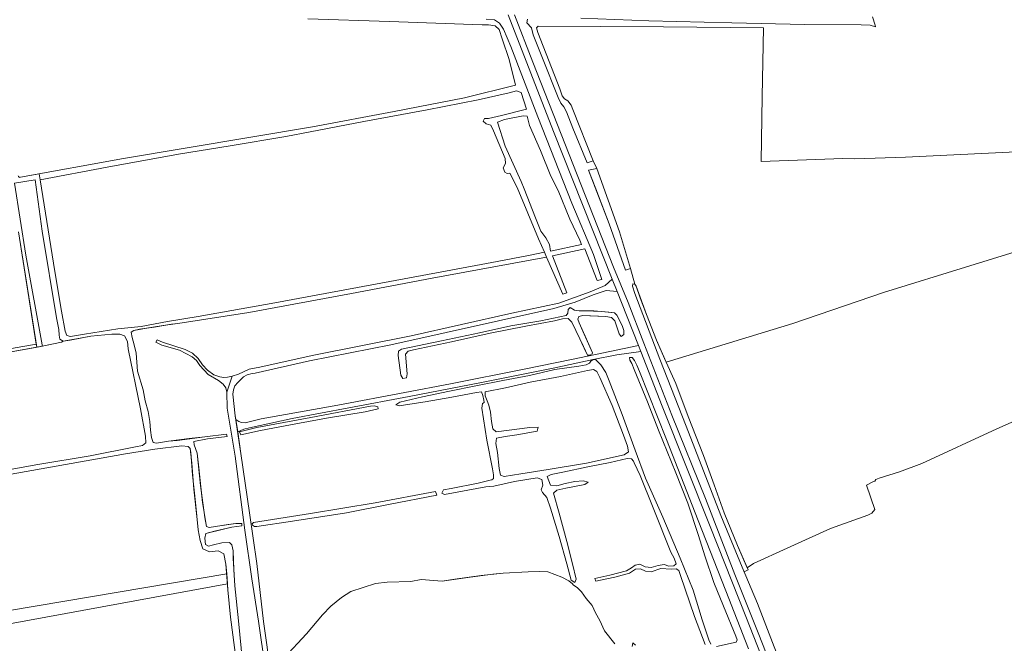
# Model space of a CAD drawing. Header units: metres. Extents: x 209813 to 223847, y 571801 to 587119.
# Tile 254 of 256: x 222918 to 223340, y 573805 to 574073. Entities that reach past the tile are written whole.
import ezdxf

# ---------------------------------------------------------------- set-up
doc = ezdxf.new("R2010")
doc.units = ezdxf.units.M
for name, color, linetype, lineweight in [('B-RO-GR-BOS_GEMENGD-GV', 8, 'Continuous', 0), ('B-RO-GR-GRAS-GV', 8, 'Continuous', 0), ('B-RO-GR-HOUTWAL-GV', 8, 'Continuous', 0), ('B-RO-OG-WATER_GREPPEL-GV', 8, 'Continuous', 0), ('B-RO-VH-ONVERHARD-GV', 8, 'Continuous', 0)]:
    doc.layers.add(name, color=color, linetype=linetype, lineweight=lineweight)

msp = doc.modelspace()

# ---------------------------------------------------------------- linework, layer by layer
at = {"layer": 'B-RO-GR-BOS_GEMENGD-GV', "flags": 128}
for points in [[(223023.24, 573794.499), (223020.478, 573814.337), (223017.571, 573832.525), (223014.607, 573853.485), (223010.41, 573885.197), (223007.03, 573905.822), (223006.797, 573912.696), (223006.33, 573914.538), (223005.242, 573916.125), (223003.313, 573917.684), (222998.754, 573920.342), (222995.236, 573924.087), (222993.843, 573926.291), (222991.959, 573927.904), (222986.496, 573930.677), (222978.958, 573932.814), (222977.191, 573933.694), (222976.399, 573934.216), (222976.908, 573935.156), (222979.279, 573934.183), (222988.991, 573931.055), (222992.114, 573929.456), (222994.509, 573927.146), (222996.394, 573924.441), (222998.542, 573922.108), (223001.205, 573920.12), (223003.818, 573919.219), (223005.531, 573918.929), (223007.105, 573919.074), (223009.149, 573919.509), (223011.791, 573920.446), (223016.361, 573922.552), (223020.993, 573923.423), (223043.509, 573928.365), (223085.991, 573936.823), (223129.046, 573946.624), (223149.348, 573950.817), (223162.789, 573955.716), (223169.097, 573958.423), (223172.179, 573961.204), (223146.97, 574024.537), (223127.485, 574074.641)], [(223130.295, 574074.576), (223138.088, 574054.326), (223172.775, 573966.362), (223179.018, 573951.187), (223185.794, 573933.671), (223197.804, 573902.775), (223212.148, 573866.984), (223224.853, 573834.465), (223234.846, 573809.337), (223252.44, 573764.616)], [(223158.695, 574073.165), (223187.893, 574072.09), (223223.544, 574071.18), (223254.899, 574070.453), (223279.035, 574070.36), (223282.843, 574070.186), (223285.197, 574069.498), (223285.054, 574070.254), (223283.898, 574073.785)], [(223118.132, 574072.806), (223121.643, 574072.442), (223123.767, 574071.129), (223125.57, 574068.455), (223128.744, 574061.062), (223140.255, 574030.829), (223154.855, 573993.792), (223164.087, 573971.716), (223167.683, 573960.992), (223165.722, 573960.641), (223160.424, 573974.233), (223146.584, 573971.188), (223152.7, 573955.27), (223150.946, 573954.781), (223144.003, 573970.619), (223094.892, 573961.671), (223060.36, 573955.034), (223016.222, 573946.928), (222985.734, 573942.165), (222983.137, 573941.878), (222975.611, 573940.643), (222969.35, 573939.672), (222966.864, 573939.196), (222965.737, 573938.497), (222966.204, 573936.109), (222967.137, 573932.97), (222967.86, 573929.415), (222968.514, 573921.736), (222970.936, 573913.723), (222971.82, 573908.943), (222973.081, 573904.395), (222973.817, 573900.147), (222974.066, 573896.35), (222974.498, 573893.264), (222975.193, 573891.096), (222976.66, 573890.784), (222981.79, 573891.651), (222990.716, 573892.767), (222997.437, 573893.582), (223006.753, 573894.656), (223007.004, 573893.665), (222998.516, 573892.639), (222992.667, 573891.507), (222992.748, 573890.076), (222994.071, 573886.477), (222995.588, 573872.626), (222997.339, 573858.946), (222998.049, 573854.993), (222999.279, 573854.56), (223007.436, 573855.953), (223010.629, 573856.295), (223013.205, 573856.333), (223013.246, 573855.345), (223009.029, 573854.809), (223001.503, 573853.028), (222997.877, 573852.001), (222997.368, 573849.97), (222997.71, 573847.322), (222998.968, 573846.594), (223001.042, 573847.231), (223004.741, 573848.016), (223007.947, 573848.211), (223009.035, 573847.17), (223009.515, 573844.634), (223009.866, 573836.481), (223010.247, 573829.621), (223011.833, 573814.487), (223014.078, 573791.08)], [(223249.125, 573784.006), (223234.484, 573821.953), (223227.946, 573837.526), (223218.809, 573859.806), (223203.985, 573898.133), (223192.566, 573926.9), (223181.896, 573955.092), (223180.869, 573958.172), (223180.976, 573959.174), (223181.875, 573959.108), (223179.994, 573965.729), (223177.831, 573965.088), (223170.9, 573984.968), (223162.079, 574008.012), (223165.609, 574008.626), (223164.015, 574011.98), (223161.456, 574011.055), (223155.305, 574025.934), (223152.515, 574033.026), (223151.386, 574035.199), (223150.145, 574036.69), (223149.022, 574039.155), (223142.326, 574056.098), (223138.323, 574066.049), (223137.601, 574068.995), (223135.592, 574071.185), (223135.821, 574072.842)], [(223362.637, 573978.333), (223288.654, 573955.535), (223249.686, 573942.147), (223195.351, 573925.622), (223199.529, 573916.427), (223204.8, 573902.226), (223211.396, 573885.468), (223215.919, 573872.935), (223220.199, 573860.876), (223225.953, 573846.818), (223230.113, 573837.29), (223232.856, 573839.167), (223247.189, 573845.69), (223265.806, 573854.193), (223281.854, 573859.881), (223283.562, 573860.733), (223284.902, 573862.344), (223281.321, 573872.731), (223284.342, 573874.338), (223284.83, 573874.491), (223285.357, 573875.234), (223286.792, 573875.812), (223295.521, 573878.547), (223304.973, 573882.043), (223337.196, 573896.902), (223373.478, 573912.929)], [(223246.816, 573772.385), (223229.742, 573815.764), (223214.188, 573855.017), (223193.677, 573906.663), (223184.424, 573930.192), (223174.143, 573928.733), (223163.997, 573926.709), (223147.616, 573923.176), (223115.365, 573916.746), (223085.005, 573910.788), (223059.108, 573905.933), (223034.826, 573901.326), (223016.488, 573897.362), (223014.158, 573896.801), (223011.486, 573895.681), (223012.882, 573886.366), (223016.507, 573860.902), (223019.641, 573839.164), (223022.522, 573814.227), (223025.697, 573792.045)], [(223212.09, 573804.323), (223207.509, 573816.404), (223201.525, 573834.062), (223200.79, 573836.128), (223199.685, 573836.82), (223197.516, 573836.671), (223193.02, 573837.003), (223188.884, 573835.582), (223186.532, 573835.812), (223184.353, 573836.853), (223182.135, 573836.699), (223179.663, 573834.984), (223173.317, 573833.311), (223167.142, 573831.951), (223165.197, 573831.525), (223164.744, 573832.674), (223171.206, 573834.159), (223178.275, 573836.048), (223180.439, 573837.337), (223182.021, 573838.475), (223184.02, 573838.856), (223186.262, 573837.673), (223188.865, 573837.415), (223191.91, 573838.29), (223194.5, 573838.726), (223196.544, 573838.07), (223198.664, 573838.215), (223199.585, 573838.993), (223198.76, 573841.497), (223197.34, 573843.997), (223189.695, 573862.99), (223184.197, 573876.971), (223181.621, 573882.341), (223181.352, 573883.11), (223180.421, 573884.066), (223178.672, 573884.204), (223171.343, 573882.44), (223161.791, 573880.572), (223150.987, 573878.292), (223146.01, 573877.389), (223144.213, 573876.431), (223145.692, 573872.746), (223148.487, 573872.556), (223152.069, 573873.529), (223156.214, 573874.306), (223159.756, 573874.631), (223161.841, 573874.078), (223160.401, 573873.004), (223152.312, 573871.419), (223148.417, 573870.615), (223146.991, 573869.393), (223149.476, 573860.691), (223152.768, 573848.591), (223155.132, 573839.035), (223156.734, 573832.386), (223156.118, 573830.99), (223154.583, 573832.04), (223152.65, 573839.056), (223149.398, 573850.713), (223145.703, 573862.876), (223144.188, 573867.499), (223142.259, 573869.604), (223141.703, 573870.793), (223142.467, 573872.748), (223141.946, 573875.181), (223139.991, 573875.944), (223130.22, 573874.304), (223121.415, 573872.406), (223117.98, 573871.992), (223100.173, 573868.722), (223099.023, 573869.361), (223099.836, 573870.775), (223103.06, 573871.318), (223114.611, 573873.568), (223119.794, 573874.936), (223120.527, 573875.053), (223121.314, 573875.671), (223121.268, 573877.254), (223120.783, 573879.839), (223118.322, 573892.065), (223116.174, 573905.758), (223116.58, 573907.829), (223117.286, 573908.241), (223117.146, 573909.22), (223116.666, 573911.21), (223116.124, 573912.797), (223114.013, 573912.554), (223103.437, 573910.493), (223091.958, 573908.548), (223083.546, 573907.231), (223080.903, 573906.84), (223079.373, 573907.295), (223081.107, 573908.396), (223090.824, 573910.627), (223102.353, 573913.122), (223113.604, 573915.394), (223125.253, 573917.653), (223136.755, 573919.898), (223147.585, 573922.429), (223157.822, 573923.863), (223160.943, 573924.447), (223162.374, 573925.074), (223162.986, 573925.974), (223163.965, 573926.659), (223165.119, 573926.517), (223167.294, 573924.434), (223169.488, 573921.064), (223170.895, 573917.621), (223176.448, 573903.049), (223182.019, 573887.735), (223186.488, 573875.792), (223193.974, 573859.066), (223201.399, 573841.392), (223206.87, 573827.706), (223210.718, 573814.962), (223213.631, 573806.449), (223214.5, 573804.544)], [(223216.97, 573803.58), (223225.44, 573805.348), (223225.738, 573806.418), (223225.201, 573807.956), (223220.002, 573820.824), (223215.799, 573830.955), (223211.962, 573842.509), (223209.227, 573851.238), (223204.641, 573865.005), (223199.519, 573878.128), (223192.085, 573896.446), (223187.299, 573908.608), (223181.67, 573922.379), (223180.635, 573925.013), (223179.816, 573926.376), (223179.663, 573927.503), (223180.696, 573927.598), (223181.806, 573926.311), (223182.783, 573924.317), (223183.831, 573921.535), (223195.433, 573892.388), (223209.137, 573857.629), (223220.883, 573827.453), (223230.603, 573802.597)], [(223031.386, 573798.718), (223040.967, 573808.923), (223047.848, 573817.194), (223051.437, 573820.797), (223056.001, 573824.589), (223060.037, 573827.092), (223070.58, 573830.589), (223075.688, 573831.156), (223085.733, 573831.432), (223090.272, 573832.245), (223099.267, 573831.532), (223110.277, 573833.187), (223121.014, 573834.568), (223125.393, 573834.969), (223136.149, 573835.608), (223140.845, 573835.791), (223144.584, 573835.588), (223150.548, 573833.307), (223153.617, 573831.753), (223155.13, 573830.403), (223155.47, 573829.938), (223157.273, 573828.665), (223159.064, 573826.994), (223161.061, 573824.151), (223163.518, 573821.152), (223164.959, 573817.954), (223166.904, 573814.66), (223168.849, 573810.215), (223173.317, 573804.638)], [(223180.711, 573803.53), (223181.068, 573805.051), (223182.24, 573804.166)]]:
    msp.add_lwpolyline(points, dxfattribs=at)
for points in [[(223143.089, 573972.704), (223140.573, 573978.443), (223131.439, 574000.516), (223128.241, 574006.737), (223127.065, 574006.565), (223126.098, 574007.073), (223125.453, 574009.041), (223126.369, 574010.879), (223126.315, 574013.03), (223121.275, 574024.858), (223120.052, 574027.228), (223118.11, 574027.853), (223116.764, 574028.955), (223117.374, 574030.116), (223119.036, 574030.18), (223124.729, 574031.434), (223135.436, 574034.151), (223133.137, 574041.331), (223131.099, 574042.056), (223127.954, 574041.142), (223114.7, 574038.085), (223092.726, 574033.933), (223065.653, 574028.906), (223042.598, 574024.384), (223032.2, 574022.443), (223008.275, 574018.427), (222986.115, 574014.767), (222955.514, 574009.224), (222926.694, 574003.759), (222933.058, 573964.526), (222935.922, 573947.512), (222937.524, 573938.887), (222938.192, 573937.013), (222939.767, 573936.612), (222945.782, 573937.56), (222960.007, 573939.857), (222970.078, 573940.929), (222981.397, 573943.009), (222994.588, 573945.115), (223027.444, 573951.003), (223100.717, 573964.584), (223122.788, 573968.734), (223136.229, 573971.396)], [(223134.383, 574000), (223139.29, 573987.557), (223141.618, 573981.842), (223143.71, 573978.966), (223145.312, 573976.002), (223145.648, 573973.259), (223158.994, 573976.021), (223158.348, 573977.891), (223153.935, 573986.872), (223149.004, 573999.284), (223145.804, 574005.407), (223141.433, 574016.44), (223136.76, 574027.088), (223135.67, 574031.215), (223133.914, 574031.347), (223125.964, 574029.65), (223123.012, 574028.635), (223126.323, 574018.307), (223133.152, 574003.12)], [(222936.575, 573934.633), (222935.215, 573935.401), (222934.905, 573937.159), (222934.733, 573939.574), (222933.74, 573944.598), (222927.539, 573981.846), (222924.588, 574003.797), (222915.664, 574002.331), (222920.603, 573971.499), (222927.544, 573932.944), (222927.654, 573932.482), (222935.858, 573934.149)], [(223183.435, 573932.706), (223176.183, 573951.146), (223174.303, 573955.869), (223169.545, 573956.362), (223164.035, 573954.518), (223156.25, 573951.254), (223147.172, 573948.584), (223077.21, 573933.042), (223042.33, 573926.074), (223018.992, 573920.908), (223017.668, 573920.737), (223015.544, 573920.096), (223014.033, 573919.263), (223011.521, 573916.899), (223010.319, 573915.4), (223009.627, 573913.749), (223009.41, 573911.794), (223010.455, 573902.564), (223010.692, 573900.985), (223011.947, 573900.143), (223013.099, 573899.682), (223014.631, 573899.545), (223021.534, 573901.298), (223054.385, 573907.137), (223083.157, 573912.553), (223102.753, 573916.334), (223134.427, 573922.562), (223154.738, 573926.656), (223165.055, 573928.843)], [(223163.744, 573929.509), (223163.538, 573929.15), (223162.595, 573928.617), (223161.562, 573928.522), (223159.931, 573932.242), (223156.616, 573939.181), (223154.905, 573942.695), (223153.32, 573944.286), (223150.905, 573944.114), (223147.453, 573943.351), (223135.115, 573941.029), (223119.812, 573938.039), (223103.24, 573934.287), (223086.886, 573930.853), (223084.601, 573930.346), (223083.439, 573928.95), (223084.157, 573920.582), (223083.921, 573918.824), (223082.414, 573918.488), (223081.537, 573919.945), (223080.358, 573928.469), (223080.437, 573930.311), (223081.805, 573931.082), (223098.977, 573934.789), (223115.286, 573938.17), (223128.75, 573941.19), (223141.5, 573943.351), (223152.501, 573945.649), (223153.162, 573946.553), (223153.313, 573948.155), (223154.18, 573948.978), (223155.961, 573947.951), (223157.974, 573947.639), (223164.333, 573947.528), (223170.676, 573947.068), (223173.136, 573946.748), (223174.219, 573945.756), (223176.41, 573941.343), (223177.212, 573939.085), (223177.169, 573937.394), (223176.006, 573936.544), (223175.205, 573937.71), (223173.259, 573943.237), (223171.827, 573944.792), (223169.461, 573945.171), (223162.542, 573945.429), (223159.554, 573945.552), (223157.805, 573945.144), (223157.462, 573944.021), (223157.96, 573942.38), (223160.607, 573936.769)], [(223179.157, 573887.026), (223178.731, 573889.517), (223176.965, 573894.167), (223172.218, 573906.977), (223166.945, 573919.045), (223165.575, 573921.548), (223164.159, 573922.434), (223161.513, 573922.019), (223149.998, 573919.376), (223136.967, 573917.04), (223126.383, 573914.532), (223117.658, 573912.839), (223117.717, 573911.108), (223118.462, 573908.944), (223119.277, 573907.084), (223119.995, 573904.124), (223120.36, 573900.139), (223120.953, 573896.919), (223122.452, 573895.717), (223136.777, 573897.477), (223140.426, 573897.712), (223139.94, 573895.981), (223131.211, 573894.338), (223126.309, 573893.69), (223122.562, 573892.9), (223122.228, 573890.587), (223123.023, 573886.791), (223123.748, 573879.962), (223124.26, 573877.082), (223125.853, 573876.484), (223133.039, 573877.639), (223144.725, 573879.504), (223161.141, 573882.249), (223177.289, 573885.763)], [(223096.912, 573868.467), (223076.203, 573864.49), (223058.128, 573860.898), (223035.044, 573857.294), (223019.718, 573855.095), (223018.631, 573855.045), (223017.79, 573855.563), (223017.678, 573856.247), (223018.232, 573856.695), (223042.729, 573860.578), (223070.532, 573865.211), (223096.375, 573870.11)]]:
    msp.add_lwpolyline(points, close=True, dxfattribs=at)
at = {"layer": 'B-RO-GR-GRAS-GV', "flags": 128}
for points in [[(223043.52, 574026.515), (223078.638, 574033.14), (223108.757, 574038.986), (223130.755, 574044.408), (223127.947, 574055.41), (223124.999, 574064.362), (223123.612, 574068.298), (223121.983, 574069.895), (223119.06, 574070.344), (223116.423, 574070.397), (223076.579, 574071.783), (223041.518, 574072.877)], [(223354.423, 574016.243), (223298.025, 574013.494), (223276.318, 574012.844), (223271.14, 574012.958), (223236.032, 574011.708), (223236.493, 574039.55), (223237.085, 574069.051), (223194.193, 574069.521), (223140.451, 574069.817), (223139.654, 574069.052), (223140.297, 574066.986), (223149.781, 574042.854), (223150.697, 574039.806), (223151.65, 574038.614), (223153.195, 574037.704), (223154.528, 574035.918), (223155.27, 574033.949), (223164.015, 574011.98), (223165.609, 574008.626), (223175.325, 573981.459), (223179.994, 573965.729), (223181.875, 573959.108), (223182.408, 573958.165), (223184.209, 573953.121), (223186.84, 573946.07), (223191.183, 573934.959), (223195.351, 573925.622), (223249.686, 573942.147), (223288.654, 573955.535), (223362.637, 573978.333)], [(222918.313, 574004.911), (222962.502, 574012.952), (223043.52, 574026.515)], [(222906.084, 573929.981), (222925.059, 573933.332), (222917.476, 573981.444)], [(222925.741, 573881.684), (222948.152, 573885.41), (222967.578, 573889.207), (222970.646, 573889.835), (222972.076, 573891.008), (222971.864, 573893.866), (222969.752, 573905.529), (222964.562, 573931.295), (222964.18, 573934.386), (222962.966, 573936.804), (222960.854, 573937.653), (222957.433, 573937.637), (222948.493, 573936.668), (222939.562, 573935.055), (222936.575, 573934.633), (222935.858, 573934.149), (222926.341, 573932.215), (222895.866, 573926.777)], [(222889.698, 573814.96), (223006.798, 573834.676), (223006.376, 573838.84), (223005.523, 573843.276), (223003.075, 573844.54), (222999.341, 573844.148), (222996.549, 573845.38), (222995.375, 573848.993), (222994.508, 573853.577), (222993.385, 573865.281), (222992.092, 573877.217), (222991.36, 573886.823), (222991.162, 573888.442), (222990.186, 573889.345), (222987.476, 573889.692), (222976.005, 573888.194), (222963.389, 573886.194), (222890.771, 573873.355)], [(222749.339, 573849.387), (222770.824, 573853.445), (222826.053, 573863.536), (222875.788, 573872.654), (222925.741, 573881.684)], [(223173.317, 573804.638), (223168.849, 573810.215), (223166.904, 573814.66), (223164.959, 573817.954), (223163.518, 573821.152), (223161.061, 573824.151), (223159.064, 573826.994), (223157.273, 573828.665), (223155.47, 573829.938), (223155.13, 573830.403), (223153.617, 573831.753), (223150.548, 573833.307), (223144.584, 573835.588), (223140.845, 573835.791), (223136.149, 573835.608), (223125.393, 573834.969), (223115.903, 573834.05), (223104.597, 573832.368), (223099.267, 573831.532), (223090.272, 573832.245), (223085.733, 573831.432), (223075.688, 573831.156), (223070.58, 573830.589), (223060.037, 573827.092), (223056.001, 573824.589), (223051.437, 573820.797), (223047.848, 573817.194), (223040.967, 573808.923), (223031.386, 573798.718)], [(222908.334, 573747.324), (222949.735, 573754.182), (222982.639, 573759.504), (222996.26, 573761.417), (223004.864, 573762.801), (223011.465, 573763.853), (223013.513, 573764.239), (223014.107, 573765.335), (223013.618, 573772.831), (223013.118, 573777.746), (223011.982, 573790.143), (223010.053, 573803.062), (223008.464, 573816.063), (223007.229, 573827.905), (223007.081, 573830.492), (222890.813, 573809.056)]]:
    msp.add_lwpolyline(points, dxfattribs=at)
at = {"layer": 'B-RO-GR-GRAS-GV'}
msp.add_lwpolyline([(222917.353, 574005.501, 0.4481426), (222918.313, 574004.911)], format="xyb", dxfattribs=at)
at = {"layer": 'B-RO-GR-HOUTWAL-GV', "flags": 128}
msp.add_lwpolyline([(223006.798, 573834.676), (222889.698, 573814.96), (222890.813, 573809.056), (223007.081, 573830.492)], close=True, dxfattribs=at)
at = {"layer": 'B-RO-OG-WATER_GREPPEL-GV', "flags": 128}
for points in [[(223014.078, 573791.08), (223011.833, 573814.487), (223010.247, 573829.621), (223009.558, 573841.463), (223009.515, 573844.634), (223009.035, 573847.17), (223007.947, 573848.211), (223004.741, 573848.016), (223001.042, 573847.231), (222998.968, 573846.594), (222997.71, 573847.322), (222997.368, 573849.97), (222997.877, 573852.001), (223005.393, 573853.88), (223009.029, 573854.809), (223013.246, 573855.345), (223013.205, 573856.333), (223010.629, 573856.295), (223002.839, 573855.234), (222999.279, 573854.56), (222998.049, 573854.993), (222996.404, 573865.359), (222994.845, 573880.198), (222994.071, 573886.477), (222992.748, 573890.076), (222992.667, 573891.507), (222998.516, 573892.639), (223007.004, 573893.665), (223006.753, 573894.656), (222997.437, 573893.582), (222985.528, 573891.994), (222981.79, 573891.651), (222976.66, 573890.784), (222975.193, 573891.096), (222974.498, 573893.264), (222974.066, 573896.35), (222973.817, 573900.147), (222973.081, 573904.395), (222971.82, 573908.943), (222970.936, 573913.723), (222968.514, 573921.736), (222967.86, 573929.415), (222967.137, 573932.97), (222966.204, 573936.109), (222965.737, 573938.497), (222966.864, 573939.196), (222972.329, 573940.193), (222979.47, 573941.294), (222984.615, 573942.016), (222985.734, 573942.165), (223016.222, 573946.928), (223060.36, 573955.034), (223094.892, 573961.671), (223144.003, 573970.619), (223143.089, 573972.704), (223136.229, 573971.396), (223122.788, 573968.734), (223100.717, 573964.584), (223027.444, 573951.003), (222994.588, 573945.115), (222981.397, 573943.009), (222970.078, 573940.929), (222960.007, 573939.857), (222945.782, 573937.56), (222939.767, 573936.612), (222938.192, 573937.013), (222937.524, 573938.887), (222935.922, 573947.512), (222933.058, 573964.526), (222926.694, 574003.759), (222926.348, 574006.373), (222918.313, 574004.911)], [(222917.476, 573981.444), (222925.265, 573932.023), (222927.654, 573932.482), (222927.544, 573932.944), (222920.603, 573971.499), (222915.664, 574002.331), (222924.588, 574003.797), (222927.539, 573981.846), (222933.74, 573944.598), (222934.733, 573939.574), (222934.905, 573937.159), (222935.215, 573935.401), (222936.575, 573934.633), (222943.855, 573935.846), (222948.493, 573936.668), (222957.433, 573937.637), (222960.854, 573937.653), (222962.966, 573936.804), (222964.18, 573934.386), (222964.562, 573931.295), (222969.752, 573905.529), (222971.864, 573893.866), (222972.076, 573891.008), (222970.646, 573889.835), (222967.578, 573889.207), (222948.152, 573885.41), (222925.741, 573881.684), (222875.788, 573872.654)], [(222890.771, 573873.355), (222963.389, 573886.194), (222976.005, 573888.194), (222987.476, 573889.692), (222990.186, 573889.345), (222991.162, 573888.442), (222991.838, 573882.154), (222992.607, 573871.063), (222993.985, 573859.283), (222994.508, 573853.577), (222995.375, 573848.993), (222996.549, 573845.38), (222999.341, 573844.148), (223003.075, 573844.54), (223005.523, 573843.276), (223006.376, 573838.84), (223007.229, 573827.905), (223008.464, 573816.063), (223010.053, 573803.062)]]:
    msp.add_lwpolyline(points, dxfattribs=at)
for points in [[(223165.146, 574000), (223170.9, 573984.968), (223177.831, 573965.088), (223179.994, 573965.729), (223175.325, 573981.459), (223165.609, 574008.626), (223162.079, 574008.012)], [(223228.79, 573835.517), (223230.473, 573836.385), (223225.953, 573846.818), (223220.199, 573860.876), (223215.919, 573872.935), (223211.396, 573885.468), (223204.8, 573902.226), (223199.529, 573916.427), (223194.682, 573927.095), (223191.183, 573934.959), (223186.84, 573946.07), (223182.99, 573956.68), (223182.408, 573958.165), (223181.875, 573959.108), (223180.976, 573959.174), (223180.869, 573958.172), (223181.896, 573955.092), (223192.566, 573926.9), (223203.985, 573898.133), (223218.809, 573859.806), (223227.946, 573837.526)], [(223163.744, 573929.509), (223159.062, 573940.1), (223157.96, 573942.38), (223157.462, 573944.021), (223157.805, 573945.144), (223159.554, 573945.552), (223166.272, 573945.325), (223169.461, 573945.171), (223171.827, 573944.792), (223173.259, 573943.237), (223175.205, 573937.71), (223176.006, 573936.544), (223177.169, 573937.394), (223177.212, 573939.085), (223176.41, 573941.343), (223174.219, 573945.756), (223173.136, 573946.748), (223167.527, 573947.325), (223160.76, 573947.548), (223157.974, 573947.639), (223155.961, 573947.951), (223154.18, 573948.978), (223153.313, 573948.155), (223153.162, 573946.553), (223152.501, 573945.649), (223141.5, 573943.351), (223128.75, 573941.19), (223115.286, 573938.17), (223098.977, 573934.789), (223081.805, 573931.082), (223080.437, 573930.311), (223080.358, 573928.469), (223081.537, 573919.945), (223082.414, 573918.488), (223083.921, 573918.824), (223084.157, 573920.582), (223083.439, 573928.95), (223084.601, 573930.346), (223086.886, 573930.853), (223103.24, 573934.287), (223119.812, 573938.039), (223135.115, 573941.029), (223147.453, 573943.351), (223150.905, 573944.114), (223153.32, 573944.286), (223154.905, 573942.695), (223158.242, 573935.51), (223161.056, 573929.716), (223161.562, 573928.522), (223162.595, 573928.617), (223163.538, 573929.15)], [(222607.767, 573874.602), (222643.744, 573880.91), (222685.302, 573888.411), (222724.71, 573895.211), (222762.003, 573902.153), (222804.51, 573909.627), (222854.96, 573919.013), (222895.866, 573926.777), (222925.265, 573932.023), (222925.059, 573933.332), (222906.084, 573929.981), (222867.403, 573922.449), (222830.834, 573915.672), (222791.016, 573908.732), (222766.951, 573904.661), (222741.093, 573900.212), (222596.842, 573874.444), (222596.849, 573873.078)], [(223071.779, 573905.524), (223071.564, 573906.43), (223070.186, 573906.85), (223068.42, 573906.638), (223042.818, 573901.811), (223019.694, 573897.557), (223012.325, 573895.691), (223012.791, 573894.394), (223021.252, 573896.261), (223034.171, 573898.736), (223049.639, 573901.543), (223066.252, 573904.306)]]:
    msp.add_lwpolyline(points, close=True, dxfattribs=at)
at = {"layer": 'B-RO-VH-ONVERHARD-GV', "flags": 128}
for points in [[(223025.697, 573792.045), (223022.522, 573814.227), (223019.641, 573839.164), (223016.507, 573860.902), (223012.882, 573886.366), (223010.455, 573902.564), (223009.41, 573911.794), (223009.627, 573913.749), (223010.319, 573915.4), (223011.521, 573916.899), (223014.033, 573919.263), (223015.544, 573920.096), (223017.668, 573920.737), (223018.992, 573920.908), (223042.33, 573926.074), (223077.21, 573933.042), (223147.172, 573948.584), (223156.25, 573951.254), (223164.035, 573954.518), (223169.545, 573956.362), (223174.303, 573955.869), (223172.179, 573961.204), (223169.097, 573958.423), (223162.789, 573955.716), (223149.348, 573950.817), (223129.046, 573946.624), (223085.991, 573936.823), (223043.509, 573928.365), (223020.993, 573923.423), (223016.361, 573922.552), (223011.791, 573920.446), (223009.149, 573919.509), (223006.797, 573912.696), (223007.03, 573905.822), (223010.41, 573885.197), (223014.607, 573853.485), (223017.571, 573832.525), (223020.478, 573814.337), (223023.24, 573794.499)], [(223009.149, 573919.509), (223007.105, 573919.074), (223005.531, 573918.929), (223003.818, 573919.219), (223001.205, 573920.12), (222998.542, 573922.108), (222996.394, 573924.441), (222994.509, 573927.146), (222992.114, 573929.456), (222988.991, 573931.055), (222979.279, 573934.183), (222976.908, 573935.156), (222976.399, 573934.216), (222977.191, 573933.694), (222978.958, 573932.814), (222986.496, 573930.677), (222991.959, 573927.904), (222993.843, 573926.291), (222995.236, 573924.087), (222998.754, 573920.342), (223003.313, 573917.684), (223005.242, 573916.125), (223006.33, 573914.538), (223006.797, 573912.696)]]:
    msp.add_lwpolyline(points, dxfattribs=at)
msp.add_lwpolyline([(223011.486, 573895.681), (223014.158, 573896.801), (223016.488, 573897.362), (223034.826, 573901.326), (223059.108, 573905.933), (223085.005, 573910.788), (223115.365, 573916.746), (223147.616, 573923.176), (223163.997, 573926.709), (223174.143, 573928.733), (223184.424, 573930.192), (223183.435, 573932.706), (223165.055, 573928.843), (223154.738, 573926.656), (223134.427, 573922.562), (223102.753, 573916.334), (223083.157, 573912.553), (223054.385, 573907.137), (223021.534, 573901.298), (223014.631, 573899.545), (223013.099, 573899.682), (223011.947, 573900.143), (223010.692, 573900.985)], close=True, dxfattribs=at)

doc.saveas('drawing.dxf')
